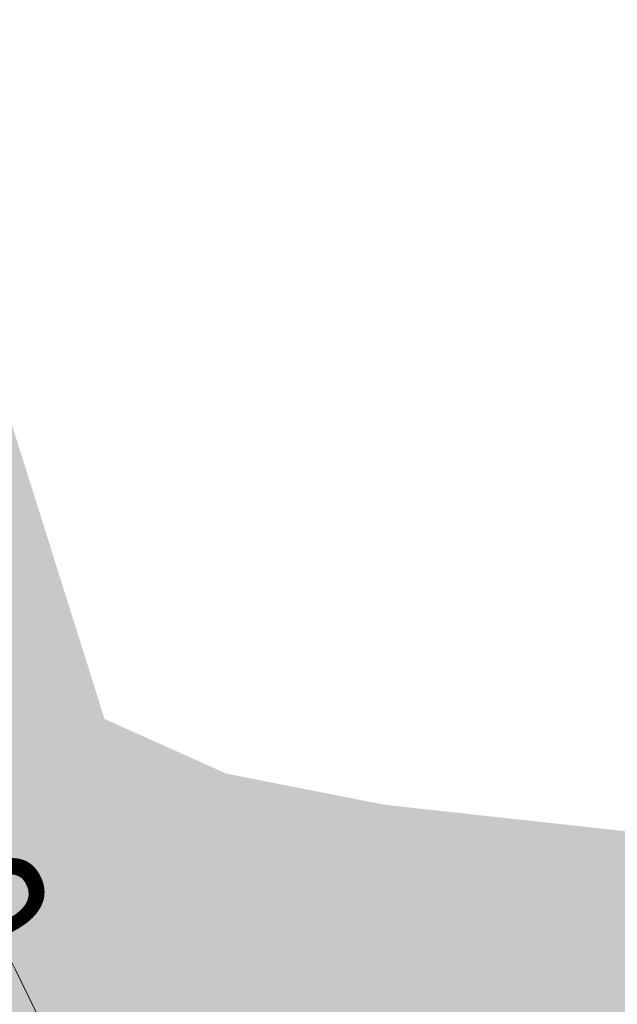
# Model space of a CAD drawing. Header units: metres. Extents: x -862 to 1262, y -354 to 644.
# Tile 8 of 256: x -700 to -686, y 450 to 473. Entities that reach past the tile are written whole.
import ezdxf

# ---------------------------------------------------------------- set-up
doc = ezdxf.new("R2010")
doc.units = ezdxf.units.M
doc.header["$LTSCALE"] = 0.5
doc.layers.add('BPR_Verkehr_220520', color=7, linetype='Continuous')
doc.styles.add('Arial', font='arial.ttf')

msp = doc.modelspace()

# ---------------------------------------------------------------- hatches: boundary and pattern name
at = {"layer": 'BPR_Verkehr_220520', "linetype": 'Continuous', "lineweight": 0, "true_color": 0xe4e6e5, "transparency": 33554687}
h = msp.add_hatch(color=254, dxfattribs=at)
edge = h.paths.add_edge_path()
edge.add_line((-735.0576339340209, 443.5542328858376), (-754.0158409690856, 441.9394737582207))
edge.add_arc((-720.0688278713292, 43.3825764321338), 400.0000001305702, 94.86840752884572, 95.39705040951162)
edge.add_line((-757.6916525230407, 441.609299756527), (-752.7191073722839, 427.7483260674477))
edge.add_line((-752.7191073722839, 427.7483260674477), (-721.5294896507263, 430.4055449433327))
edge.add_arc((-689.5818040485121, 55.41344043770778), 376.3505454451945, 94.26323114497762, 94.8695906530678, ccw=False)
edge.add_arc((-717.0405648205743, 423.7647037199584), 6.977242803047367, 19.66460541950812, 94.26323118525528, ccw=False)
edge.add_line((-710.4702445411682, 426.1126408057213), (-701.5192445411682, 399.8996408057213))
edge.add_line((-701.5192445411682, 399.8996408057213), (-701.5192445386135, 399.8996407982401))
edge.add_arc((-678.0183176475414, 407.9245443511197), 24.83329703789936, 198.8535884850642, 214.5522825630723)
edge.add_line((-698.4712445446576, 393.8401408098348), (-698.4712445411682, 393.8401408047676))
edge.add_line((-698.4712445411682, 393.8401408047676), (-698.4712445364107, 393.840140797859))
edge.add_arc((-762.2507745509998, 349.9199408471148), 77.43908840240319, 23.81578587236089, 34.55228257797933, ccw=False)
edge.add_line((-691.4057445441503, 381.1896408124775), (-691.4057445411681, 381.1896408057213))
edge.add_line((-691.4057445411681, 381.1896408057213), (-689.9922445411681, 377.2386408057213))
edge.add_line((-689.9922445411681, 377.2386408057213), (-689.9922445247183, 377.2386407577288))
edge.add_arc((-655.6123737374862, 389.0226633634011), 36.34334470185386, 198.919631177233, 202.8120144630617)
edge.add_line((-689.1130100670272, 374.9320257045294), (-689.1130100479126, 374.9320256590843))
edge.add_arc((-1445.345946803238, 113.9497801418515), 799.9999919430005, 17.73353985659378, 19.039978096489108, ccw=False)
edge.add_arc((-480.4803323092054, 422.5001337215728), 212.9999955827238, 197.7335398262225, 199.9175310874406)
edge.add_line((-680.739506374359, 349.9380132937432), (-674.5653256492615, 332.8983192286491))
edge.add_line((-674.5653256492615, 332.8983192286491), (-660.442401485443, 336.8090708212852))
edge.add_line((-660.442401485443, 336.8090708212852), (-660.4424014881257, 336.8090708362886))
edge.add_arc((-808.1004988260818, 310.4066790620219), 150.0000000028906, 10.13778525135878, 18.34288790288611)
edge.add_line((-665.721972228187, 357.6121359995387), (-665.7219722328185, 357.6121360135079))
edge.add_line((-665.7219722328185, 357.6121360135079), (-682.0868180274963, 406.9708919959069))
edge.add_line((-682.0868180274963, 406.9708919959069), (-683.8798624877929, 406.3282036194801))
edge.add_line((-683.8798624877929, 406.3282036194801), (-699.7331089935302, 450.9008955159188))
edge.add_line((-699.7331089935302, 450.9008955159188), (-698.9240738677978, 452.6214553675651))
edge.add_line((-698.9240738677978, 452.6214553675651), (-698.9240738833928, 452.6214553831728))
edge.add_arc((-689.7279906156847, 461.8101469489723), 13.00000000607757, 220.1601119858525, 224.9769639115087, ccw=False)
edge.add_line((-699.6631781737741, 453.4261116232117), (-699.663178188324, 453.4261116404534))
edge.add_arc((-668.9464612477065, 479.218530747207), 40.1094201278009, 200.32633827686, 220.0197335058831, ccw=False)
edge.add_line((-706.5582418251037, 465.2858517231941), (-707.545248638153, 468.1096418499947))
edge.add_line((-707.545248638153, 468.1096418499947), (-715.6175517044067, 490.3968424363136))
edge.add_line((-715.6175517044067, 490.3968424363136), (-715.6175517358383, 490.3968425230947))
edge.add_arc((-1091.708767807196, 354.1786456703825), 399.9999999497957, 19.91011187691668, 21.68282993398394)
edge.add_line((-720.0114345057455, 501.9659671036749), (-720.0114345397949, 501.965967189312))
edge.add_line((-720.0114345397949, 501.965967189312), (-729.5131724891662, 525.8636237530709))
edge.add_line((-729.5131724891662, 525.8636237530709), (-729.5131725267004, 525.8636238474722))
edge.add_arc((-357.8158391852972, 673.6509453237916), 400.000000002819, 200.0473714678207, 201.6828299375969, ccw=False)
edge.add_line((-733.5796477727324, 536.5321641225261), (-733.5796478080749, 536.5321642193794))
edge.add_line((-733.5796478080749, 536.5321642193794), (-750.2831492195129, 582.306865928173))
edge.add_line((-750.2831492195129, 582.306865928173), (-758.6303358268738, 579.7454639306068))
edge.add_line((-758.6303358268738, 579.7454639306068), (-747.4691113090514, 548.7066090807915))
edge.add_arc((-961.4506022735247, 471.7612618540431), 227.3953933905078, 8.257293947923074, 19.77801658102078, ccw=False)
edge.add_line((-736.4125915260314, 504.4194714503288), (-736.412591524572, 504.419471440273))
edge.add_arc((-617.6566181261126, 521.6537042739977), 119.9999999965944, 188.2572939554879, 199.9101118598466)
edge.add_line((-730.4839829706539, 480.7882452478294), (-730.4839829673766, 480.788245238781))
edge.add_line((-730.4839829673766, 480.788245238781), (-722.4991461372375, 458.7425342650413))
edge.add_arc((-738.4831301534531, 452.9532452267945), 17.00010625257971, 4.160136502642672, 19.910038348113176, ccw=False)
edge.add_arc((-730.0054203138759, 453.5698831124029), 8.499999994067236, -64.88159247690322, 4.160111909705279, ccw=False)
edge.add_line((-726.3972524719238, 445.8737071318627), (-726.3972524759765, 445.8737071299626))
edge.add_arc((-737.2217560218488, 468.962235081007), 25.49999999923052, 274.86840754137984, 295.1184075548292, ccw=False)
edge.add_line((-735.0576339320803, 443.5542328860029), (-735.0576339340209, 443.5542328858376))
at = {"layer": 'BPR_Verkehr_220520', "linetype": 'Continuous', "lineweight": 0, "true_color": 0xf7dcdc, "transparency": 33554687}
h = msp.add_hatch(color=254, dxfattribs=at)
edge = h.paths.add_edge_path()
edge.add_line((-682.7571113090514, 453.2596090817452), (-691.2981113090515, 454.1986090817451))
edge.add_line((-691.2981113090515, 454.1986090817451), (-695.0094077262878, 454.9288757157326))
edge.add_line((-695.0094077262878, 454.9288757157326), (-697.8631113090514, 456.2086090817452))
edge.add_line((-697.8631113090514, 456.2086090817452), (-700.427874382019, 464.3593049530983))
edge.add_line((-700.427874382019, 464.3593049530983), (-711.2223824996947, 494.190787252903))
edge.add_line((-711.2223824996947, 494.190787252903), (-716.3284046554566, 492.3437024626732))
edge.add_arc((-1091.708528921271, 354.1787324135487), 399.9997458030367, 19.967009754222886, 20.20698715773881, ccw=False)
edge.add_arc((-1091.702260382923, 354.1810068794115), 399.9930773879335, 19.910111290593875, 19.967010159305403, ccw=False)
edge.add_line((-715.6175517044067, 490.3968424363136), (-707.545248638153, 468.1096418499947))
edge.add_line((-707.545248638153, 468.1096418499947), (-706.5582418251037, 465.2858517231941))
edge.add_arc((-668.9464612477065, 479.218530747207), 40.1094201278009, 200.32633827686, 220.0197335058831)
edge.add_line((-699.663178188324, 453.4261116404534), (-699.6631781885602, 453.4261116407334))
edge.add_arc((-689.727990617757, 461.8101469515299), 13.00000000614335, 220.16011189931, 252.2414620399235)
edge.add_line((-693.6930714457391, 449.4295922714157), (-693.6930714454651, 449.429592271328))
edge.add_line((-693.6930714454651, 449.429592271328), (-693.6930714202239, 449.429592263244))
edge.add_arc((-685.7629098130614, 474.1907015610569), 25.99999993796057, 252.241462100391, 255.085772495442)
edge.add_line((-692.4546013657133, 449.0665844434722), (-692.4546013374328, 449.0665844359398))
edge.add_arc((-685.7629097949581, 474.1907016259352), 26.00000000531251, 255.0857725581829, 267.9914620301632)
edge.add_line((-686.6741687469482, 448.2066756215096), (-686.6741688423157, 448.2066725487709))
edge.add_line((-686.6741688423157, 448.2066725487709), (-686.2102347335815, 448.1904023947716))
edge.add_line((-686.2102347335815, 448.1904023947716), (-686.2102343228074, 448.1904023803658))
edge.add_arc((-693.2199190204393, 248.3132797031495), 199.999999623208, 87.79381290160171, 87.99146189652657, ccw=False)
edge.add_line((-685.5207761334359, 448.1650323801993), (-685.5207757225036, 448.1650323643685))
edge.add_arc((-693.2199189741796, 248.3132796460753), 199.9999996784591, 85.28570402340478, 87.79381279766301, ccw=False)
edge.add_line((-676.782483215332, 447.6366615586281), (-676.6181088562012, 449.629895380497))
edge.add_line((-676.6181088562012, 449.629895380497), (-676.3732187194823, 452.5994784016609))
edge.add_line((-676.3732187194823, 452.5994784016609), (-682.7571113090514, 453.2596090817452))
at = {"layer": 'BPR_Verkehr_220520', "linetype": 'Continuous', "lineweight": 0, "true_color": 0xe4e6e5, "transparency": 33554687}
h = msp.add_hatch(color=254, dxfattribs=at)
h.paths.add_polyline_path([(-698.9240738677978, 452.6214553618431), (-699.733108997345, 450.9008955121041), (-683.8798624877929, 406.3282036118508), (-682.0868180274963, 406.9708919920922), (-682.2006113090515, 407.3141090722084), (-682.3072113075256, 407.6317090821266), (-682.6753125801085, 409.0435167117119), (-682.8964143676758, 410.4856725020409), (-682.9681765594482, 411.9429128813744), (-682.8898396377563, 413.3998146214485), (-682.6622327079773, 414.8409580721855), (-682.2877647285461, 416.2510903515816), (-681.770399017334, 417.6152868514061), (-681.1156113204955, 418.9191090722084), (-680.2874557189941, 420.1578165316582), (-679.8508535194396, 420.7239383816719), (-679.3131113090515, 421.3756090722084), (-678.0912253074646, 422.7971613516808), (-676.6928651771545, 424.336823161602), (-676.3112959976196, 424.7381709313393), (-675.6341606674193, 425.4253893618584), (-674.9329056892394, 426.0879773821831), (-674.2084264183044, 426.7250890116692), (-673.461647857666, 427.335910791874), (-672.6935235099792, 427.9196628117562), (-671.9050340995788, 428.4755997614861), (-671.0971863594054, 429.0030118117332), (-670.2710117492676, 429.5012255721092), (-669.6467505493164, 429.8478969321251), (-669.0105134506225, 430.1720656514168), (-668.363109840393, 430.4733156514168), (-667.7053649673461, 430.7512629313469), (-667.0381172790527, 431.0055531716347), (-666.362217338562, 431.2358622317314), (-665.6785267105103, 431.4418965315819), (-664.9879169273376, 431.6233934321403), (-664.5536594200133, 431.7241551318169), (-664.1172639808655, 431.8152129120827), (-663.6789474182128, 431.8965215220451), (-663.2389274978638, 431.9680405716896), (-662.7974228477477, 432.0297345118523), (-662.3546528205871, 432.0815727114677), (-661.9108373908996, 432.1235294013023), (-661.4661971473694, 432.1555851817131), (-661.3796638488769, 432.160666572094), (-661.2931093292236, 432.1653728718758), (-661.2065352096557, 432.1697039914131), (-661.1199431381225, 432.1736598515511), (-661.033334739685, 432.177240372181), (-660.9467116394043, 432.1804454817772), (-660.8600754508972, 432.1832751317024), (-660.7734278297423, 432.1857292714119), (-659.3037338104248, 432.2133608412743), (-657.8337924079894, 432.2193861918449), (-656.3639212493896, 432.2038040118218), (-654.8944379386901, 432.1666176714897), (-653.4256599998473, 432.107835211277), (-651.957904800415, 432.0274693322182), (-650.4914894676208, 431.9255373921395), (-649.0267308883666, 431.8020614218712), (-648.6323390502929, 431.7651060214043), (-648.2380966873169, 431.726588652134), (-647.8440100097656, 431.6865099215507), (-647.4500851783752, 431.6448704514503), (-647.0563283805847, 431.6016709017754), (-646.6627457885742, 431.5569119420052), (-646.2693435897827, 431.5105942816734), (-645.876127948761, 431.4627186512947), (-608.2617194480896, 426.807386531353), (-607.1510102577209, 426.6706997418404), (-606.0401131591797, 426.5355490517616), (-604.9290302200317, 426.4019347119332), (-603.8177635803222, 426.2698569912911), (-602.7063153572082, 426.1393161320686), (-601.5946876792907, 426.0103123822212), (-600.4828826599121, 425.8828460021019), (-599.3709024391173, 425.7569172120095), (-598.5944911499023, 425.6699139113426), (-597.8179962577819, 425.5836602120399), (-597.0414184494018, 425.4981562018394), (-596.2647584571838, 425.4134019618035), (-595.488016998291, 425.3293975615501), (-594.7111948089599, 425.2461431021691), (-593.9342925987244, 425.1636386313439), (-593.157311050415, 425.081884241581), (-592.8507887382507, 425.0498408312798), (-592.5442543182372, 425.0179134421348), (-592.2377077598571, 424.986102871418), (-591.9311490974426, 424.954409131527), (-591.6245783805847, 424.922832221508), (-591.3179956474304, 424.8913721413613), (-591.0114009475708, 424.8600289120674), (-590.7047943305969, 424.8288025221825), (-590.0991783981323, 424.7674702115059), (-589.4935164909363, 424.7065935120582), (-588.8878089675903, 424.6461724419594), (-588.2820561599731, 424.5862070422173), (-587.6762584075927, 424.5266973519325), (-587.0704160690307, 424.467643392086), (-586.4645294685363, 424.4090452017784), (-585.8585994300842, 424.3508980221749), (-585.7824177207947, 424.3436204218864), (-585.706234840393, 424.3363499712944), (-585.6300512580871, 424.3290867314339), (-585.5538670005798, 424.3218307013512), (-585.4776820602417, 424.3145818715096), (-585.4014964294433, 424.3073402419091), (-585.3253101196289, 424.3001058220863), (-585.2491237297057, 424.2928786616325), (-561.4382702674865, 422.0352803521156), (-560.9383931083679, 421.9878850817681), (-559.5104947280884, 421.852500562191), (-559.2485393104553, 421.8277504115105), (-558.9865676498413, 421.8031726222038), (-558.7245798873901, 421.7787672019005), (-558.4625761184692, 421.7545341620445), (-558.2005564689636, 421.7304735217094), (-557.9385210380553, 421.7065852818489), (-557.6764699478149, 421.6828694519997), (-557.4144033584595, 421.6593255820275), (-556.2937040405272, 421.4873068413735), (-555.2035251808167, 421.1757512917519), (-554.1611694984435, 420.7295994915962), (-553.1831803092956, 420.1559323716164), (-552.2850793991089, 419.4638546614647), (-551.4811206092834, 418.6643504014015), (-550.7840636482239, 417.770108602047), (-550.2049715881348, 416.795321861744), (-550.0134033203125, 416.3972869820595), (-549.841606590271, 415.9903274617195), (-549.689995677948, 415.5754247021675), (-549.5589362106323, 415.1535792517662), (-549.4487442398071, 414.7258084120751), (-549.3596854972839, 414.2931437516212), (-549.2919747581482, 413.8566286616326), (-549.2457752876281, 413.4173158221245), (-549.242875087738, 413.3803352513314), (-549.24012733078, 413.343343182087), (-549.2375320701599, 413.3063400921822), (-549.2350893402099, 413.2693266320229), (-549.2327991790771, 413.2323034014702), (-549.230661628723, 413.1952710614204), (-549.2286767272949, 413.1582302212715), (-549.2268445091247, 413.1211813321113), (-549.2258451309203, 413.0995414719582), (-549.2248978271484, 413.0778992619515), (-549.2240026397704, 413.0562548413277), (-549.223159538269, 413.0346083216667), (-549.2223685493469, 413.0129598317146), (-549.2216296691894, 412.9913095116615), (-549.2209429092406, 412.9696574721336), (-549.2203082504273, 412.948003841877), (-549.605615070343, 407.2321739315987), (-544.168897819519, 406.8213330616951), (-543.9325186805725, 409.9493727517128), (-543.8531610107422, 410.9995243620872), (-543.5297781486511, 412.8751601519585), (-542.8568813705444, 414.6555522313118), (-541.8588468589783, 416.2762043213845), (-540.5718293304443, 417.6784068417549), (-539.0424521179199, 418.8113637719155), (-537.3261182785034, 419.6340327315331), (-535.485003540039, 420.1166118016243), (-533.5858039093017, 420.2416191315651), (-533.3607197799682, 420.2350219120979), (-533.1356318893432, 420.2285514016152), (-532.9105403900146, 420.2222076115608), (-532.6854453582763, 420.2159905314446), (-532.4603468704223, 420.2099001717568), (-532.2352449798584, 420.2039365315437), (-532.0101397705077, 420.198099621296), (-531.7850313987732, 420.1923894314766), (-531.7319487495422, 420.1908227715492), (-531.6788820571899, 420.1887863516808), (-531.6258354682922, 420.1862803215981), (-531.5728131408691, 420.1833048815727), (-531.5198192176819, 420.1798602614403), (-531.4668578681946, 420.175946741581), (-531.413933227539, 420.1715646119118), (-531.3610494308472, 420.1667142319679), (-471.8896987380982, 414.4466201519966), (-471.8167298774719, 414.4340952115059), (-471.7464104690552, 414.4109325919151), (-471.6802822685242, 414.377640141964), (-471.6197951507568, 414.3349478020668), (-471.5662753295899, 414.2837916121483), (-471.5208962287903, 414.2252932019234), (-471.4846528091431, 414.1607351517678), (-471.458339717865, 414.0915329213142), (-470.9498751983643, 412.3469959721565), (-467.074003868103, 411.9742055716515), (-456.5845948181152, 410.9653095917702), (-455.4479799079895, 410.7725371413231), (-454.350874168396, 410.41839920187), (-453.3160606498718, 409.9102499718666), (-452.3650287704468, 409.2586419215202), (-451.517528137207, 408.4771066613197), (-450.791158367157, 407.5818739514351), (-450.2010035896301, 406.5915346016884), (-449.7593130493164, 405.5266565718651), (-449.7466848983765, 405.4883630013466), (-449.7342498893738, 405.4500062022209), (-449.7220083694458, 405.4115872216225), (-449.709960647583, 405.3731070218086), (-449.6981070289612, 405.3345665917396), (-449.686447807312, 405.2959669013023), (-449.6749832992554, 405.2573089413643), (-449.6637138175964, 405.2185938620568), (-449.648486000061, 405.1650859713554), (-449.6336304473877, 405.1114735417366), (-449.6191480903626, 405.0577591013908), (-449.6050396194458, 405.0039452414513), (-449.5913057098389, 404.9500345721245), (-449.5779470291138, 404.8960297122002), (-449.5649642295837, 404.8419332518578), (-449.5523579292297, 404.7877478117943), (-448.3920222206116, 399.7205241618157), (-441.9215713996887, 399.5003504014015), (-441.9113037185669, 399.602522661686), (-441.8999874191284, 399.7045840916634), (-441.8876236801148, 399.8065239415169), (-441.8742138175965, 399.9083314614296), (-441.8597592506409, 400.0099959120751), (-441.8442614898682, 400.1115065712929), (-441.8277221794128, 400.2128527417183), (-441.8101431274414, 400.314023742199), (-441.803417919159, 400.3511796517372), (-441.7965524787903, 400.3883097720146), (-441.7895468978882, 400.4254137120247), (-441.782401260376, 400.4624909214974), (-441.7751156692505, 400.4995408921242), (-441.7676902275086, 400.5365630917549), (-441.7601250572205, 400.5735569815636), (-441.7524202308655, 400.6105221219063), (-441.6112498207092, 401.1939630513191), (-441.4353269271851, 401.7678825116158), (-441.2252854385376, 402.3302124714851), (-440.9818822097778, 402.878926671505), (-440.7059943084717, 403.412047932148), (-440.3986158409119, 403.9276552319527), (-440.0608543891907, 404.4238906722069), (-439.6939270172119, 404.8989661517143), (-439.6700663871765, 404.9279028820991), (-439.6460973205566, 404.9567500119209), (-439.6220202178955, 404.9855070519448), (-439.5978354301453, 405.0141735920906), (-439.5735433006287, 405.0427492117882), (-439.5491441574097, 405.0712335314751), (-439.5246383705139, 405.0996261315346), (-439.5000264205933, 405.1279264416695), (-438.9174169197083, 405.7409368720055), (-438.2850945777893, 406.3025275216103), (-437.607581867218, 406.8086817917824), (-436.8897245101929, 407.2557795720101), (-436.1366567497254, 407.6406231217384), (-435.3537646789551, 407.9604599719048), (-434.5466476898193, 408.2130025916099), (-433.7210793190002, 408.396449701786), (-433.6839800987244, 408.4029888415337), (-433.6468564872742, 408.4093881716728), (-433.6097090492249, 408.4156476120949), (-433.5725382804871, 408.4217670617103), (-433.5353447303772, 408.4277464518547), (-433.4981289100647, 408.4335856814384), (-433.4608913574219, 408.4392846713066), (-433.4236326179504, 408.444843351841), (-433.2138966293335, 408.4734657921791), (-433.0036017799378, 408.4976423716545), (-432.792842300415, 408.5173622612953), (-432.5817126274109, 408.5326166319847), (-432.3703073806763, 408.5433986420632), (-432.1587212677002, 408.5497034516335), (-431.9470491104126, 408.5515282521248), (-431.7353857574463, 408.5488722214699), (-431.6598614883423, 408.5468393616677), (-431.5843547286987, 408.5442360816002), (-431.5088697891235, 408.541062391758), (-431.4334109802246, 408.5373184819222), (-431.3579826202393, 408.5330045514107), (-431.2825890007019, 408.5281208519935), (-431.2072344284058, 408.5226676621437), (-431.1319232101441, 408.516645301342), (-431.115195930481, 408.515229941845), (-431.098471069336, 408.5137865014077), (-431.0817486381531, 408.5123149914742), (-431.0650287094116, 408.5108154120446), (-431.0483113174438, 408.5092877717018), (-431.0315965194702, 408.507732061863), (-431.014884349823, 408.5061483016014), (-430.9981748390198, 408.5045364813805), (-429.8108804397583, 408.3913689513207), (-429.1806362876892, 408.3332186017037), (-428.5502717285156, 408.2763892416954), (-427.9197894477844, 408.2208810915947), (-427.2891922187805, 408.1666944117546), (-426.6584828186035, 408.1138294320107), (-426.0276639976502, 408.0622863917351), (-425.3967385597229, 408.0120655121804), (-424.765709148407, 407.9631670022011), (-424.1666581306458, 407.567010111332), (-422.3442588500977, 407.4370523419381), (-420.521107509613, 407.3181092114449), (-418.6972707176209, 407.2101850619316), (-416.8728150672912, 407.1132838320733), (-415.0478071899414, 407.0274090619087), (-413.222313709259, 406.9525638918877), (-411.3964012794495, 406.8887510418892), (-409.5701366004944, 406.8359728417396), (-408.7588043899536, 406.8114880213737), (-407.9477127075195, 406.7800279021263), (-407.136921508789, 406.7415948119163), (-406.3264907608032, 406.6961915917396), (-405.5164803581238, 406.6438215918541), (-404.7069502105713, 406.5844886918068), (-403.8979601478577, 406.5181972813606), (-403.0895700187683, 406.4449522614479), (-337.0833149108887, 400.1781649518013), (-336.6982389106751, 400.1540663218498), (-336.3124102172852, 400.1547670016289), (-335.9274242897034, 400.1802641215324), (-335.5448730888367, 400.230452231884), (-335.166338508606, 400.3051238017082), (-334.793385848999, 400.403970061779), (-334.4275573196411, 400.5265822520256), (-334.0703645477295, 400.6724509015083), (-333.8316809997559, 400.7728834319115), (-333.5888862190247, 400.8629235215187), (-333.3424324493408, 400.9424034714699), (-333.0927787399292, 401.01117522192), (-332.8403901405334, 401.0691106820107), (-332.5857367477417, 401.1161019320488), (-332.3292929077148, 401.1520614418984), (-332.0715363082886, 401.1769222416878), (-331.9448769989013, 401.1850390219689), (-331.8180743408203, 401.1904749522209), (-331.6911850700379, 401.1932274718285), (-331.5642659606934, 401.1932953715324), (-331.4373738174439, 401.1906786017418), (-331.3105654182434, 401.1853783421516), (-331.1838975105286, 401.1773969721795), (-331.0574267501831, 401.1667380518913), (-316.6149819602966, 399.7955694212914), (-316.1051357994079, 399.7339180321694), (-315.5991270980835, 399.6461729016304), (-315.0982904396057, 399.5325654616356), (-314.6039467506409, 399.3933953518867), (-314.1173998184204, 399.2290296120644), (-313.6399328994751, 399.0399017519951), (-313.172805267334, 398.8265105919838), (-312.7172489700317, 398.5894189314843), (-312.4436175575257, 398.4283517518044), (-312.1788891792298, 398.2530359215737), (-311.9238058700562, 398.0639611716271), (-311.6790819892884, 397.8616569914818), (-311.4454028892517, 397.6466899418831), (-311.2234229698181, 397.4196620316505), (-311.0137638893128, 397.1812090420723), (-310.8170127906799, 396.9319987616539), (-303.4797761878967, 401.8853854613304), (-303.6926952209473, 402.2303774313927), (-303.8796245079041, 402.5901153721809), (-304.0395476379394, 402.9626452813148), (-304.1715957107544, 403.3459431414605), (-304.2750512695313, 403.7379264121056), (-304.349352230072, 404.1364653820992), (-304.3940948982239, 404.5393947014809), (-304.4090361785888, 404.9445251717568), (-304.3880193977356, 405.4248821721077), (-304.325129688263, 405.9015680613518), (-304.2208476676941, 406.3709397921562), (-304.0759703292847, 406.8294101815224), (-303.8916048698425, 407.2734754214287), (-303.6691603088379, 407.6997417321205), (-303.4103366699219, 408.1049514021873), (-303.1171119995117, 408.4860076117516), (-308.4660243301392, 415.1750665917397), (-308.5006226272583, 415.1426362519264), (-308.5351108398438, 415.1100889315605), (-308.5694886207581, 415.0774249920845), (-308.6037555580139, 415.04464479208), (-308.6379112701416, 415.0117487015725), (-308.6719553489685, 414.9787371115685), (-308.7058874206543, 414.9456104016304), (-308.7397071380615, 414.9123689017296), (-309.5611798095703, 414.1568714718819), (-310.4333208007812, 413.4604780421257), (-311.3518866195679, 412.8265769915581), (-312.3124078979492, 412.2582526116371), (-313.3102111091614, 411.7582701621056), (-314.3404413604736, 411.3290623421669), (-315.3980859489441, 410.9727175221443), (-316.4779988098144, 410.690969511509), (-316.5163759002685, 410.6824240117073), (-316.5547738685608, 410.6739728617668), (-316.5931924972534, 410.6656160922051), (-316.6316315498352, 410.6573537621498), (-316.6700907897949, 410.6491859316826), (-316.7085699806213, 410.6411126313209), (-316.7470688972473, 410.6331339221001), (-316.7855872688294, 410.6252496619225), (-317.0599200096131, 410.5719401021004), (-317.3351419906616, 410.5234301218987), (-317.6111692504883, 410.4797345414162), (-317.8879175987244, 410.4408666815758), (-318.1653025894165, 410.4068384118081), (-318.4432395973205, 410.377660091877), (-318.7216438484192, 410.3533406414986), (-319.0004301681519, 410.3338840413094), (-319.0411698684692, 410.3314006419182), (-319.081911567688, 410.3289213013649), (-319.1226535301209, 410.3264461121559), (-319.163395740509, 410.3239750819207), (-319.2041381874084, 410.3215082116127), (-319.2448809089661, 410.3190455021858), (-319.2856238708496, 410.3165869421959), (-319.3263665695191, 410.3141325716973), (-319.4021290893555, 410.3095796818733), (-319.4778914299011, 410.3050412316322), (-319.5536546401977, 410.3005171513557), (-319.6294186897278, 410.2960074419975), (-319.7051835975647, 410.2915121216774), (-319.7809493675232, 410.2870311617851), (-319.8567159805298, 410.2825645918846), (-319.9324843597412, 410.278112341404), (-320.0461043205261, 410.2714637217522), (-320.1597261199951, 410.2648464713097), (-320.2733497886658, 410.2582615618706), (-320.3869753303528, 410.251709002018), (-320.5006027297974, 410.2451887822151), (-320.6142319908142, 410.2387009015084), (-320.727863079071, 410.2322453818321), (-320.8414960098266, 410.2258222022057), (-320.8865078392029, 410.2232870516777), (-320.9315199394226, 410.2207567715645), (-320.9765323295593, 410.2182315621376), (-321.021544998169, 410.2157114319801), (-321.0665579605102, 410.2131963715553), (-321.1115711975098, 410.2106863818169), (-321.1565847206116, 410.2081814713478), (-321.2015985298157, 410.2056816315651), (-321.2578179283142, 410.2030916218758), (-321.3140760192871, 410.2015564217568), (-321.3703530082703, 410.2010768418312), (-321.4266290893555, 410.201653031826), (-321.4828844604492, 410.2032847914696), (-321.5390993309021, 410.2059715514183), (-321.5952538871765, 410.2097123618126), (-321.6513284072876, 410.2145059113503), (-331.7910863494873, 411.1771981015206), (-334.2798943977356, 411.4134913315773), (-335.6721774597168, 411.545677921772), (-341.3250061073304, 412.0823706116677), (-352.4581547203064, 413.1393776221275), (-354.9469627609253, 413.3756708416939), (-366.4552095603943, 414.4682905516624), (-368.9440175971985, 414.7045837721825), (-386.9032679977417, 416.4096767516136), (-389.3920760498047, 416.6459699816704), (-401.1790587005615, 417.7650535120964), (-403.6678667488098, 418.0013467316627), (-419.9118178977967, 419.5435852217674), (-420.0835806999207, 419.5599530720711), (-420.2553319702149, 419.5764404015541), (-420.4270717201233, 419.593047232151), (-420.5987998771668, 419.6097735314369), (-420.7705163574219, 419.6266193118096), (-420.94222108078, 419.6435845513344), (-421.1139139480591, 419.6606692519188), (-421.2855948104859, 419.6778733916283), (-421.5343271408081, 419.7030130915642), (-421.7830340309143, 419.7284031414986), (-422.031715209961, 419.7540439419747), (-422.2803703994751, 419.7799354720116), (-422.5289993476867, 419.8060776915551), (-422.7776018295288, 419.8324705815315), (-423.026177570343, 419.8591141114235), (-423.27472631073, 419.8860082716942), (-423.2751157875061, 419.8824256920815), (-423.3364038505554, 419.8939911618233), (-423.3976986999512, 419.9055205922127), (-423.4590003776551, 419.9170136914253), (-423.5203088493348, 419.9284704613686), (-423.5816241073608, 419.9398908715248), (-423.6429461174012, 419.951274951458), (-423.7042748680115, 419.9626226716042), (-423.7656103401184, 419.9739340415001), (-423.7717566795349, 419.9405502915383), (-425.1702356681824, 420.1977088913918), (-426.5721521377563, 420.4354151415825), (-427.9772355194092, 420.6536231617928), (-429.3852146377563, 420.8522908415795), (-430.7958177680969, 421.031379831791), (-432.2087726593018, 421.1908555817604), (-433.6238066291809, 421.3306873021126), (-435.0406465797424, 421.4508480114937), (-440.167746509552, 421.9439845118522), (-441.1463787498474, 422.099769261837), (-442.0982432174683, 422.3753485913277), (-443.0087349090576, 422.7664941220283), (-443.8638836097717, 423.2672042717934), (-444.6505682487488, 423.8697963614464), (-445.3567182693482, 424.5650244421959), (-445.971498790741, 425.3422212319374), (-446.4854768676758, 426.1894617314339), (-446.671528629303, 426.5395995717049), (-446.8400035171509, 426.8985257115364), (-446.9904877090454, 427.2653584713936), (-447.122611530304, 427.6391967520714), (-447.2360504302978, 428.0191222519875), (-447.3305257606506, 428.4042016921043), (-447.4058054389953, 428.7934891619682), (-447.4617045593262, 429.1860283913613), (-448.144505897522, 435.0119110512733), (-448.3912080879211, 436.8820848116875), (-453.5992082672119, 437.6305918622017), (-453.5770010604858, 437.5521230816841), (-453.5554344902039, 437.4734757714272), (-453.5345100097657, 437.3946552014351), (-453.5142290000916, 437.315666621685), (-453.4945928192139, 437.2365152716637), (-453.4756027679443, 437.1572064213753), (-453.4572601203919, 437.0777453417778), (-453.4395660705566, 436.9981373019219), (-453.2132246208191, 435.1175267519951), (-453.3455613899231, 433.2279732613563), (-453.8318312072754, 431.3972720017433), (-454.6545870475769, 429.6911072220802), (-455.7843090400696, 428.1706948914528), (-457.180463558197, 426.8905863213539), (-458.7929575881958, 425.8967108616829), (-460.5639360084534, 425.2247280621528), (-460.9877226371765, 425.0928008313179), (-461.4150578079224, 424.9728651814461), (-461.8456022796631, 424.8650163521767), (-462.2790142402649, 424.7693399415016), (-462.7149496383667, 424.6859119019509), (-463.1530623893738, 424.6147984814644), (-463.5930047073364, 424.5560561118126), (-464.0344273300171, 424.5097314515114), (-464.2805631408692, 424.4835636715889), (-464.5271863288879, 424.4624782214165), (-464.7741919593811, 424.4464840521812), (-465.021474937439, 424.4355879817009), (-465.2689300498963, 424.4297946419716), (-465.5164519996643, 424.4291064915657), (-465.763935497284, 424.4335238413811), (-466.0112752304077, 424.4430447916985), (-466.0818296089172, 424.4466980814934), (-466.1523612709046, 424.4507664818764), (-466.2228677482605, 424.4552500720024), (-466.2933466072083, 424.4601487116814), (-466.3637954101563, 424.4654622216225), (-466.4342117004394, 424.4711904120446), (-466.5045930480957, 424.4773331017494), (-466.5749370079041, 424.4838900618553), (-593.8502686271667, 436.7255301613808), (-594.0957552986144, 436.7594243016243), (-594.3376069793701, 436.8134639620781), (-594.5741733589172, 436.8872804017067), (-594.8038401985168, 436.9803699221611), (-595.025040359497, 437.0920973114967), (-595.236264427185, 437.2217002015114), (-595.4360711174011, 437.3682942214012), (-595.6230970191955, 437.5308790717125), (-596.0878776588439, 438.0034893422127), (-596.5166131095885, 438.5090260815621), (-596.9069777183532, 439.0447470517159), (-597.2568539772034, 439.6077462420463), (-597.5643439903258, 440.1949696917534), (-597.8277797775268, 440.8032320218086), (-598.0457323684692, 441.4292337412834), (-598.2170194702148, 442.0695791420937), (-598.2257427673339, 442.1081643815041), (-598.2342963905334, 442.1467876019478), (-598.2426801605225, 442.1854480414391), (-598.2508939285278, 442.2241449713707), (-598.2589375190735, 442.2628776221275), (-598.2668107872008, 442.301645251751), (-598.2745135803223, 442.3404471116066), (-598.2820457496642, 442.3792824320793), (-598.3114525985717, 442.5406449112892), (-598.337913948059, 442.7025164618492), (-598.3614209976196, 442.864843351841), (-598.3819659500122, 443.0275716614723), (-598.3995419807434, 443.1906473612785), (-598.4141432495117, 443.3540162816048), (-598.4257649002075, 443.5176241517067), (-598.4344030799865, 443.6814166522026), (-598.4471615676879, 444.0239528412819), (-598.4555704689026, 444.3666233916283), (-598.4596284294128, 444.7093730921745), (-598.4593348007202, 445.052146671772), (-598.454689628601, 445.3948889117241), (-598.4456936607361, 445.7375445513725), (-598.4323483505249, 446.0800583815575), (-598.4146562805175, 446.4223752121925), (-598.4124537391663, 446.4598642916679), (-598.410199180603, 446.4973502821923), (-598.4078924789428, 446.5348330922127), (-598.4055336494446, 446.5723126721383), (-598.4031226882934, 446.6097889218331), (-598.4006596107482, 446.6472617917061), (-598.3981444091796, 446.684731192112), (-598.3955770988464, 446.7221970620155), (-598.3931433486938, 446.7570272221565), (-598.3906646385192, 446.7918542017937), (-598.3881408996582, 446.8266779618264), (-598.3855721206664, 446.8614984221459), (-598.3829583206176, 446.8963155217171), (-598.3802994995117, 446.9311292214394), (-598.3775956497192, 446.9659394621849), (-598.3748467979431, 447.0007461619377), (-597.9798539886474, 451.9613634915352), (-603.9464456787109, 452.36105945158), (-604.2394252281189, 448.9806540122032), (-604.3742859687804, 447.4246274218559), (-604.4396921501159, 446.6699692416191), (-604.4866543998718, 446.2248085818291), (-604.550186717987, 445.7817091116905), (-604.63020072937, 445.3412874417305), (-604.7265850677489, 444.9041564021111), (-604.8392056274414, 444.4709242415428), (-604.9679057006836, 444.0421938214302), (-605.1125062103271, 443.6185616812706), (-605.2728059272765, 443.2006173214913), (-605.2875194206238, 443.1644654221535), (-605.3023504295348, 443.1283615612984), (-605.3172987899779, 443.0923061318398), (-605.3323643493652, 443.0562995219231), (-605.3475469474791, 443.0203421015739), (-605.3628464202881, 442.9844342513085), (-605.3782626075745, 442.9485763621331), (-605.3937952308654, 442.9127687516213), (-605.4462622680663, 442.7941091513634), (-605.5000091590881, 442.6760237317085), (-605.555029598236, 442.5585263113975), (-605.6113171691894, 442.4416306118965), (-605.6688652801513, 442.3253503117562), (-605.7276672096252, 442.2096989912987), (-605.7877160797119, 442.094690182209), (-605.8490048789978, 441.9803373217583), (-605.8878589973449, 441.9093469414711), (-605.9271909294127, 441.8386202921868), (-605.9669989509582, 441.7681604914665), (-606.0072812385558, 441.6979707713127), (-606.0480359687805, 441.628054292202), (-606.0892612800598, 441.5584142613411), (-606.1309552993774, 441.4890538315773), (-606.1731161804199, 441.4199760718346), (-606.6725290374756, 440.7245115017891), (-607.2658472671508, 440.1072128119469), (-607.9409888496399, 439.5806503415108), (-608.6842055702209, 439.1555467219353), (-609.4803629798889, 438.8405585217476), (-610.3132485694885, 438.6420999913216), (-611.1659019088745, 438.5642124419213), (-612.0209600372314, 438.6084819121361), (-619.7508915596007, 439.5651737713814), (-620.3463483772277, 439.638870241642), (-620.5612964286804, 437.9021211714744), (-622.5488830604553, 438.1481140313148), (-623.2621178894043, 438.2363872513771), (-623.6229397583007, 438.2843828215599), (-623.9828285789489, 438.3389357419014), (-624.3416649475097, 438.4000294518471), (-624.6993300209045, 438.467643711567), (-625.0557052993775, 438.5417561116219), (-625.4106727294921, 438.6223421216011), (-625.7641147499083, 438.7093750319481), (-626.1159142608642, 438.8028260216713), (-626.3269500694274, 438.8610827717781), (-626.5379153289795, 438.9195940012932), (-626.7488098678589, 438.9783596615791), (-626.9596333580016, 439.0373796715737), (-627.1703855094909, 439.0966539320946), (-627.3810660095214, 439.1561823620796), (-627.5916745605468, 439.2159648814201), (-627.8022109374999, 439.2760014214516), (-630.4903129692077, 440.0216230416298), (-633.1897389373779, 440.7251452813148), (-635.8998295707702, 441.3863962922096), (-638.619922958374, 442.0052145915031), (-641.3493547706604, 442.581449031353), (-644.0874583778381, 443.1149588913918), (-646.8335650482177, 443.6056138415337), (-649.5870040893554, 444.0532940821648), (-651.6244202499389, 444.3661034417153), (-653.6624716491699, 444.6747468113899), (-655.7011497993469, 444.9792229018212), (-657.7404461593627, 445.2795304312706), (-659.7803522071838, 445.575668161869), (-661.8208594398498, 445.8676348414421), (-663.8619592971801, 446.1554292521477), (-665.9036432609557, 446.4390501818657), (-668.430758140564, 446.7710771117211), (-670.9618991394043, 447.0708717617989), (-673.4966551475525, 447.3383854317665), (-676.0346144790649, 447.5735746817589), (-678.5753649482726, 447.776401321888), (-681.118493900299, 447.9468323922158), (-683.6635882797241, 448.0848402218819), (-686.2102347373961, 448.1904023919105), (-686.674168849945, 448.2066725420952), (-686.6741687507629, 448.2066756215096), (-687.5662964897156, 448.2533203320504), (-688.4562951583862, 448.3305860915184), (-689.343114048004, 448.4383816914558), (-690.225706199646, 448.5765798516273), (-691.1030296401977, 448.7450174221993), (-691.9740486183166, 448.9434955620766), (-692.8377348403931, 449.1717799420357), (-693.6930714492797, 449.429592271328), (-694.4220439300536, 449.6871991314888), (-695.134413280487, 449.9876855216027), (-695.827659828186, 450.3299886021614), (-696.4993315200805, 450.7128976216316), (-697.1470526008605, 451.1350582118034), (-697.7685320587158, 451.5949771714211), (-698.3615716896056, 452.091027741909)])
h.paths.add_polyline_path([(-314.4534367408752, 406.8875821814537), (-314.2461105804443, 406.8794389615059), (-314.0449273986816, 406.8286875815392), (-313.8585481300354, 406.7375111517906), (-313.6949964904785, 406.609834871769), (-313.5613134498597, 406.4511552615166), (-313.4632541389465, 406.2683035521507), (-313.405040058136, 406.0691516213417), (-313.3891773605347, 405.862273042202), (-313.4311185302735, 404.3321565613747), (-313.4575713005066, 404.1294769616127), (-313.5246820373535, 403.9364098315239), (-313.6296469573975, 403.7610213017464), (-313.7680807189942, 403.6106389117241), (-313.9341997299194, 403.4915454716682), (-314.121063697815, 403.4087165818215), (-314.3208656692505, 403.3656127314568), (-314.5252582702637, 403.3640333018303), (-327.2061687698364, 404.5679615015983), (-327.3433038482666, 404.5940301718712), (-327.47323279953, 404.6450602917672), (-327.591454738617, 404.7192841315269), (-327.6938743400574, 404.8141304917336), (-327.7769436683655, 404.9263137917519), (-327.8377851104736, 405.0519478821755), (-327.8742910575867, 405.1866806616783), (-327.8851981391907, 405.3258448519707), (-327.8701260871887, 405.4646197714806), (-327.8295982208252, 405.5981979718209), (-327.7650184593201, 405.7219521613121), (-327.6786239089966, 405.8315953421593), (-327.5734073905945, 405.923329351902), (-327.4530137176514, 405.9939764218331), (-327.3216134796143, 406.0410892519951), (-327.1837584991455, 406.0630358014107)])
h.paths.add_polyline_path([(-435.5978105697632, 416.1937824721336), (-435.2678997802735, 416.1893640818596), (-434.938730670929, 416.1668174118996), (-433.2490071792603, 416.0042958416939), (-432.2713347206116, 415.9054106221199), (-431.2946811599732, 415.7969230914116), (-430.3191408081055, 415.6788437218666), (-429.3448078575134, 415.5511839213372), (-428.3717763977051, 415.4139560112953), (-427.4001403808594, 415.2671732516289), (-426.4299936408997, 415.1108498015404), (-425.4614298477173, 414.9450007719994), (-425.1624679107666, 414.8922957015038), (-424.9967999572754, 414.8618872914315), (-424.8315747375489, 414.829158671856), (-424.6668251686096, 414.794114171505), (-424.5025837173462, 414.7567607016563), (-424.3388827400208, 414.7171056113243), (-424.1757544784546, 414.675156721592), (-424.0132310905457, 414.6309222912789), (-423.8513445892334, 414.5844110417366), (-423.7230288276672, 414.5333077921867), (-423.6062594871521, 414.459542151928), (-423.5049969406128, 414.3656148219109), (-423.4226753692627, 414.2547112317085), (-423.3620866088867, 414.1305925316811), (-423.3252854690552, 413.997468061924), (-423.3135200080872, 413.8598525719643), (-423.327189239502, 413.7224131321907), (-423.3658295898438, 413.5898107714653), (-423.4281306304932, 413.4665425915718), (-423.5119794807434, 413.3567890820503), (-423.6145325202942, 413.2642724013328), (-423.7323117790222, 413.1921301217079), (-423.8613229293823, 413.1428088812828), (-423.9971907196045, 413.1179813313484), (-424.1353073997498, 413.1184890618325), (-437.3560079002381, 414.3900870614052), (-437.4804451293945, 414.4127710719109), (-437.5993006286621, 414.4560441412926), (-437.7091937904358, 414.5186754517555), (-437.8069989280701, 414.5988835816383), (-437.8899341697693, 414.6943871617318), (-437.9556405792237, 414.802469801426), (-438.0022492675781, 414.920057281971), (-438.0284345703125, 415.0438050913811), (-438.0334516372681, 415.1701933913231), (-438.0171577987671, 415.2956273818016), (-437.9800165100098, 415.4165393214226), (-437.9230841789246, 415.5294901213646), (-437.8479801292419, 415.6312671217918), (-437.7568405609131, 415.7189754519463), (-437.6522577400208, 415.7901204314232), (-437.5372066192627, 415.8426792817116), (-437.2236634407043, 415.9453989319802), (-436.9049478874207, 416.0307280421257), (-436.5820237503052, 416.0984085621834), (-436.2558675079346, 416.1482358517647), (-435.9274654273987, 416.1800592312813)])
h.paths.add_polyline_path([(-556.9285757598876, 427.9000870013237), (-459.8768693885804, 418.5654261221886), (-459.7460734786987, 418.5409882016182), (-459.6216544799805, 418.4938215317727), (-459.5075284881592, 418.4254107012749), (-459.4072876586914, 418.337908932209), (-459.3240870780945, 418.2340703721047), (-459.2605455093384, 418.1171633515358), (-459.2186629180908, 417.9908675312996), (-459.1997575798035, 417.8591581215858), (-459.2044245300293, 417.7261806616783), (-459.2325168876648, 417.5961206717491), (-459.283150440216, 417.4730717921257), (-459.3547314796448, 417.360907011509), (-459.4450069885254, 417.2631567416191), (-459.5511355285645, 417.1828976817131), (-459.6697766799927, 417.1226560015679), (-459.7971961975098, 417.084327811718), (-460.2384251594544, 417.0019092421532), (-460.6824275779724, 416.9360483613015), (-461.1285824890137, 416.8868387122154), (-461.5762656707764, 416.8543491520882), (-462.0248507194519, 416.8386251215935), (-462.473710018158, 416.8396886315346), (-462.9222155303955, 416.8575381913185), (-463.3697397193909, 416.8921488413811), (-557.1173569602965, 425.9090146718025), (-557.3097626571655, 425.9465583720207), (-557.4911469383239, 426.0209171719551), (-557.6545392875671, 426.1292335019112), (-557.7936606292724, 426.2673448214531), (-557.9031646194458, 426.4299435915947), (-557.9788430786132, 426.6107812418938), (-558.0177877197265, 426.8029082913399), (-558.0185025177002, 426.9989414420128), (-557.9809588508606, 427.1913471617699), (-557.9066000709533, 427.3727314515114), (-557.7982837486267, 427.5361238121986), (-557.6601724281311, 427.6752451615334), (-557.4975736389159, 427.7847491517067), (-557.3167359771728, 427.8604276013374), (-557.1246089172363, 427.8993722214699)])
h.paths.add_polyline_path([(-690.8309165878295, 434.818416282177), (-689.2176765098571, 434.7822776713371), (-687.6046828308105, 434.7364439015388), (-685.9919943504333, 434.6808990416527), (-684.3796695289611, 434.6156451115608), (-682.7677668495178, 434.5406844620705), (-681.156344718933, 434.4560198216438), (-679.5454615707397, 434.3616542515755), (-677.9351758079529, 434.2575911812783), (-677.5298699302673, 434.1728890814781), (-677.1631619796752, 433.9806078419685), (-676.8629949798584, 433.6953946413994), (-676.652241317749, 433.3389823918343), (-676.5469601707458, 432.9385293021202), (-676.5551738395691, 432.5245494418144), (-676.676256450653, 432.1285875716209), (-676.9009816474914, 431.780815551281), (-686.605990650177, 420.5387610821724), (-686.7510313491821, 420.4093078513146), (-686.9244721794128, 420.3214828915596), (-687.1146594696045, 420.2811872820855), (-687.3088143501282, 420.2911284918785), (-687.4938913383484, 420.3506385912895), (-687.6574549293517, 420.4557190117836), (-687.7885151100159, 420.59930931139), (-687.8782658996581, 420.7717614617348), (-692.2690953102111, 432.8045024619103), (-692.3513382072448, 433.1579312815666), (-692.3463054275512, 433.5207677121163), (-692.2542890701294, 433.8717785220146), (-692.080674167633, 434.1904216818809), (-691.8356210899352, 434.4580493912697), (-691.5334709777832, 434.6589993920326), (-691.1919063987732, 434.7815116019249)])

# ---------------------------------------------------------------- linework, layer by layer
at = {"layer": 'BPR_Verkehr_220520', "color": 255, "linetype": 'Continuous', "lineweight": 9, "transparency": 33554687, "elevation": 60, "flags": 128}
for points in [[(-704.3231049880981, 459.2134740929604), (-704.3231049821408, 459.2134740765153, 0.03587414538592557), (-703.0535087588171, 456.3649097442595), (-703.0535087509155, 456.3649097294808, -0.02759291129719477), (-693.4276604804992, 435.6943220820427)], [(-707.3787850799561, 458.1065327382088), (-707.3787850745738, 458.1065327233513, 0.03587414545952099), (-705.9195791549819, 454.8325454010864), (-705.9195791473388, 454.8325453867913, -0.03410725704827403), (-694.5411221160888, 429.5433833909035)], [(-710.669517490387, 456.9144420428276), (-710.6695174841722, 456.9144420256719, 0.03587414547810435), (-709.0061165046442, 453.1823068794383), (-709.0061164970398, 453.1823068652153), (-709.0061164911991, 453.1823068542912, -0.03528828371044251), (-697.4977751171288, 427.4423533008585), (-697.497775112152, 427.44235328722), (-697.2668915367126, 426.809634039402)]]:
    msp.add_lwpolyline(points, format="xyb", dxfattribs=at)
at = {"layer": 'BPR_Verkehr_220520', "color": 255, "linetype": 'Continuous', "lineweight": 9, "transparency": 33554687}
msp.add_arc((-683.8729526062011, 466.6198070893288, 60), 31.99999999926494, 199.9101118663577, 266.9688146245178, dxfattribs=at)

# ---------------------------------------------------------------- texts
at = {"layer": 'BPR_Verkehr_220520', "color": 255, "transparency": 33554687, "insert": (-702.6651865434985, 453.2971235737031, 60), "char_height": 3, "attachment_point": 1, "rotation": 26.66429395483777, "line_spacing_factor": 0.25, "style": 'Arial'}
msp.add_mtext('S', dxfattribs=at)

doc.saveas('drawing.dxf')
